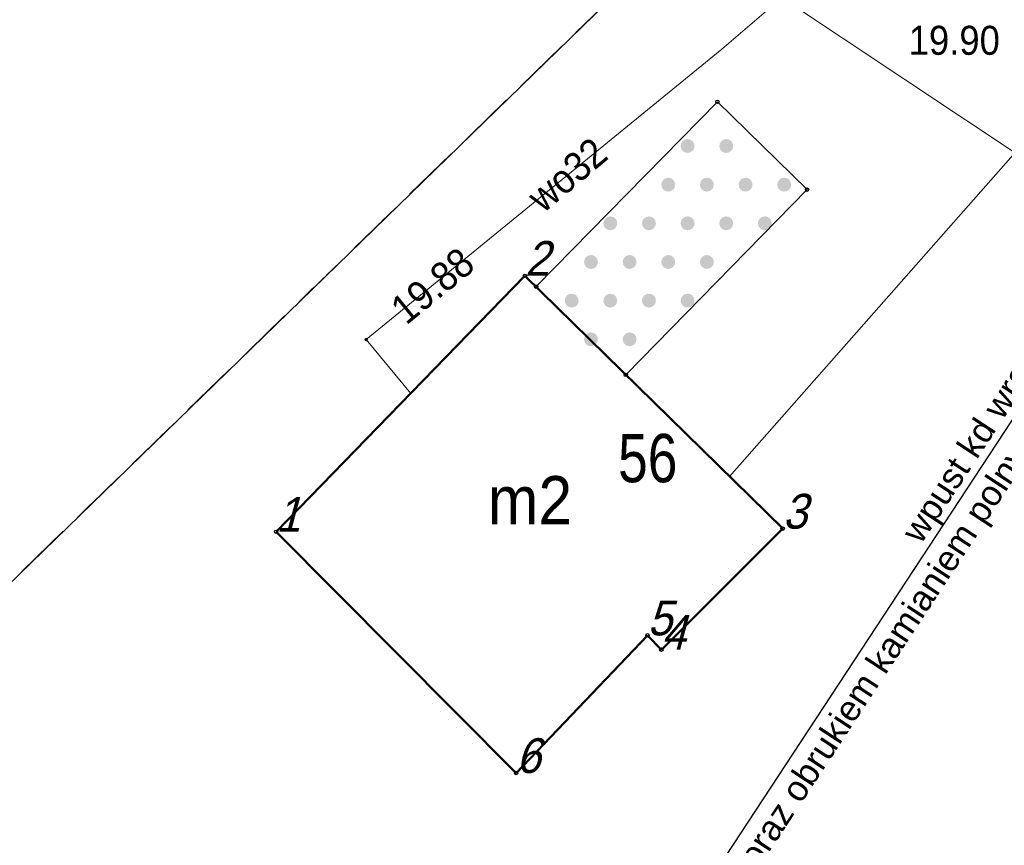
# Model space of a CAD drawing. Header units: metres. Extents: x 6551181 to 6555585, y 5935140 to 5937297.
# Tile 36 of 97: x 6551463 to 6551489, y 5935985 to 5936007. Entities that reach past the tile are written whole.
import ezdxf
from ezdxf import colors
from ezdxf.entities.mleader import LeaderData, LeaderLine
from ezdxf.enums import TextEntityAlignment as Align
from ezdxf.math import Vec2, Vec3

# ---------------------------------------------------------------- set-up
doc = ezdxf.new("R2010")
doc.units = ezdxf.units.M
for name, pattern in [('1.5_0.5', [2, 1.5, -0.5]), ('218-500', [1, 0.5, -0.5]), ('219-500', [0])]:
    doc.linetypes.add(name, pattern=pattern)
for name, color, linetype in [('217-Granica konturu klasyfikcyjnego', 7, 'Continuous'), ('218-Granica użytku', 7, 'Continuous'), ('219-Linia granicy', 7, 'Continuous'), ('312-Budynek (powierzchnia)', 7, 'Continuous'), ('312-Numer ewidencyjny budynku', 7, 'Continuous'), ('312-Numer ewidencyjny budynku-Atr124', 7, 'Continuous'), ('inny obiekt przyrodniczy (linia)', 7, 'Continuous'), ('ogrodzenie trwałe (linia)', 7, 'Continuous'), ('przewód kanalizacyjny (linia)', 7, 'Continuous'), ('przewód telekomunikacyjny (linia)', 7, 'Continuous'), ('przewód wodociągowy (linia)', 7, 'Continuous'), ('przewód wodociągowy (linia)-Atr1', 7, 'Continuous'), ('Punkt budynku', 7, 'Continuous'), ('Punkt budynku-Atr104', 7, 'Continuous'), ('punkt o określonej wysokości (sieć wodociągowa)', 7, 'Continuous'), ('punkt o określonej wysokości (sieć wodociągowa)-Atr2', 7, 'Continuous'), ('punkt o określonej wysokości (sieć wodociągowa)-Atr3', 7, 'Continuous'), ('wjazd do podziemia (powierzchnia)', 7, 'Continuous'), ('wjazd do podziemia (powierzchnia) - symbol', 7, 'Continuous')]:
    doc.layers.add(name, color=color, linetype=linetype)
doc.layers.add('_opis', color=7, linetype='Continuous', lineweight=18)
doc.styles.add('marcin', font='arial.ttf')
doc.styles.get("Standard").update_dxf_attribs({"font": 'arial.ttf'})
doc.linetypes.add('902-500', pattern='A,3.75,0,[1,ksztalty.shx,S=0.5,R=0,X=0,Y=0],3.75', length=7.5)

# ---------------------------------------------------------------- blocks, each defined once
blk = doc.blocks.new('PUNKTBUD')
at = {"color": 0}
blk.add_circle((0, 0), 0.045, dxfattribs=at)
blk = doc.blocks.new('PW02')
at = {"linetype": 'Continuous', "lineweight": 13}
h = blk.add_hatch(color=0, dxfattribs=at)
edge = h.paths.add_edge_path()
edge.add_arc((0, 0), 0.18, 0, 360)
blk = doc.blocks.new('PW01')
at = {"linetype": 'Continuous', "lineweight": 13}
h = blk.add_hatch(color=0, dxfattribs=at)
edge = h.paths.add_edge_path()
edge.add_arc((0, 0), 0.045, 0, 360)

msp = doc.modelspace()

# ---------------------------------------------------------------- linework, layer by layer
at = {"layer": '217-Granica konturu klasyfikcyjnego', "color": 3, "linetype": '1.5_0.5', "lineweight": 18, "flags": 128}
msp.add_lwpolyline([(6551460.23, 5935989.63), (6551485.21, 5936013.92)], dxfattribs=at)
at = {"layer": '218-Granica użytku', "color": 3, "linetype": '218-500', "lineweight": 18, "flags": 128}
msp.add_lwpolyline([(6551460.23, 5935989.63), (6551485.21, 5936013.92)], dxfattribs=at)
at = {"layer": '219-Linia granicy', "color": 7, "linetype": '219-500', "lineweight": 18, "flags": 128}
msp.add_lwpolyline([(6551485.21, 5936013.92), (6551441.46, 5935971.38)], dxfattribs=at)
at = {"layer": '312-Budynek (powierzchnia)', "color": 7, "linetype": 'Continuous', "lineweight": 50, "flags": 128}
for points in [[(6551469.68, 5935993.45), (6551476.12, 5936000.07)], [(6551476.12, 5936000.07), (6551482.79, 5935993.53)], [(6551482.79, 5935993.53), (6551479.65, 5935990.4)], [(6551475.89, 5935987.21), (6551469.68, 5935993.45)], [(6551479.29, 5935990.77), (6551475.89, 5935987.21)], [(6551479.65, 5935990.4), (6551479.29, 5935990.77)]]:
    msp.add_lwpolyline(points, dxfattribs=at)
at = {"layer": 'inny obiekt przyrodniczy (linia)', "color": 7, "linetype": 'Continuous', "lineweight": 18, "flags": 128}
msp.add_lwpolyline([(6551497.77, 5936005.54), (6551485.21, 5936013.92), (6551441.46, 5935971.38)], dxfattribs=at)
at = {"layer": 'ogrodzenie trwałe (linia)', "color": 7, "linetype": '902-500', "lineweight": 35, "flags": 128}
msp.add_lwpolyline([(6551501.33, 5936003.22), (6551518.1, 5935992), (6551470.45, 5935943.65), (6551441.46, 5935971.38), (6551485.21, 5936013.92), (6551497.77, 5936005.54)], dxfattribs=at)
at = {"layer": 'przewód kanalizacyjny (linia)', "color": 34, "linetype": 'Continuous', "lineweight": 18, "flags": 128}
msp.add_lwpolyline([(6551585.99, 5935952), (6551572.4, 5935954.03), (6551554.98, 5935961.35), (6551536.43, 5935971.74), (6551507.79, 5935990.62), (6551479.49, 5936009.45), (6551456.16, 5936028.61), (6551426.24, 5936052.17), (6551417.48, 5936058.62), (6551416.31, 5936060.42), (6551389.32, 5936087.33), (6551366.93, 5936111.55), (6551365.26, 5936113.65), (6551347.96, 5936128.4), (6551321.3, 5936152.08), (6551310.54, 5936161.22), (6551294.77, 5936172.95), (6551305.54, 5936207.21), (6551306.79, 5936212.01), (6551307.58, 5936218.83), (6551312.3, 5936261.8), (6551313.91, 5936305.59), (6551314.25, 5936357.47), (6551312.49, 5936430.15)], dxfattribs=at)
at = {"layer": 'przewód telekomunikacyjny (linia)', "color": 30, "linetype": 'Continuous', "lineweight": 18, "flags": 128}
msp.add_lwpolyline([(6551500.23, 5936015.25), (6551494.22, 5936007.15), (6551490.24, 5936004.88), (6551481.41, 5935994.88)], dxfattribs=at)
at = {"layer": 'przewód wodociągowy (linia)', "color": 5, "linetype": 'Continuous', "lineweight": 18, "flags": 128}
msp.add_lwpolyline([(6551473.17, 5935997.03), (6551472.01, 5935998.42), (6551481.21, 5936005.93), (6551485.5, 5936009.61)], dxfattribs=at)
at = {"layer": 'wjazd do podziemia (powierzchnia)', "color": 7, "linetype": 'Continuous', "lineweight": 18, "flags": 128}
msp.add_lwpolyline([(6551481.1, 5936004.57), (6551476.41, 5935999.79), (6551478.73, 5935997.51), (6551483.42, 5936002.3)], close=True, dxfattribs=at)

# ---------------------------------------------------------------- block references
at = {"layer": 'Punkt budynku', "color": 5, "linetype": 'Continuous', "lineweight": 18}
for p in [(6551481.1, 5936004.57), (6551483.42, 5936002.3), (6551476.12, 5936000.07), (6551476.41, 5935999.79), (6551478.73, 5935997.51), (6551469.68, 5935993.45), (6551482.79, 5935993.53), (6551479.29, 5935990.77), (6551479.65, 5935990.4), (6551475.89, 5935987.21)]:
    msp.add_blockref('PUNKTBUD', p, dxfattribs=at)
at = {"layer": 'punkt o określonej wysokości (sieć wodociągowa)', "color": 5, "linetype": 'Continuous', "lineweight": 13}
msp.add_blockref('PW01', (6551472.01, 5935998.42), dxfattribs=at)
at = {"layer": 'wjazd do podziemia (powierzchnia) - symbol', "color": 7, "linetype": 'Continuous', "lineweight": 18}
for p in [(6551480.328, 5936003.428), (6551481.328, 5936003.428), (6551479.828, 5936002.428), (6551480.828, 5936002.428), (6551481.828, 5936002.428), (6551482.828, 5936002.428), (6551478.328, 5936001.428), (6551479.328, 5936001.428), (6551480.328, 5936001.428), (6551481.328, 5936001.428), (6551482.328, 5936001.428), (6551477.828, 5936000.428), (6551478.828, 5936000.428), (6551479.828, 5936000.428), (6551480.828, 5936000.428), (6551477.328, 5935999.428), (6551478.328, 5935999.428), (6551479.328, 5935999.428), (6551480.328, 5935999.428), (6551477.828, 5935998.428), (6551478.828, 5935998.428)]:
    msp.add_blockref('PW02', p, dxfattribs=at)

# ---------------------------------------------------------------- texts
at = {"layer": '312-Numer ewidencyjny budynku', "color": 7, "linetype": 'Continuous', "lineweight": 18, "width": 0.79}
msp.add_text('56', height=1.25, dxfattribs=at).set_placement((6551478.53, 5935995.98), align=Align.TOP_LEFT)
at = {"layer": '312-Numer ewidencyjny budynku-Atr124', "color": 7, "width": 0.9}
msp.add_text('m2', height=1.25, dxfattribs=at).set_placement((6551476.25, 5935993.64), align=Align.CENTER)
at = {"layer": 'przewód wodociągowy (linia)-Atr1', "color": 5, "width": 0.9}
msp.add_text('wo32', height=0.75, rotation=40.046, dxfattribs=at).set_placement((6551476.35, 5936001.96), align=Align.MIDDLE_LEFT)
at = {"layer": 'Punkt budynku-Atr104', "color": 5, "oblique": 15, "width": 0.9}
for s, p in [('2', (6551476.12, 5936000.07)), ('1', (6551469.68, 5935993.45)), ('3', (6551482.79, 5935993.53)), ('5', (6551479.29, 5935990.77)), ('4', (6551479.65, 5935990.4)), ('6', (6551475.89, 5935987.21))]:
    msp.add_text(s, height=0.9, dxfattribs=at).set_placement(p)
at = {"layer": 'punkt o określonej wysokości (sieć wodociągowa)-Atr2', "color": 5, "width": 0.9}
msp.add_text('19.88', height=0.75, rotation=39.225, dxfattribs=at).set_placement((6551472.81, 5935999.07), align=Align.MIDDLE_LEFT)
at = {"layer": 'punkt o określonej wysokości (sieć wodociągowa)-Atr3', "color": 5, "width": 0.9}
msp.add_text('19.90', height=0.75, dxfattribs=at).set_placement((6551486.05, 5936005.562), align=Align.BOTTOM_LEFT)

# ---------------------------------------------------------------- leaders
at = {"layer": '_opis'}
ml = msp.add_multileader_mtext('Standard', dxfattribs=at)
ml.set_content('wpust kd wraz z przykanalikiem \\Poraz obrukiem kamianiem polnym skarp oraz dna rowu', color=256, style='marcin')
ml.set_leader_properties()
ml.build(insert=Vec2(0, 0))
ml.multileader.update_dxf_attribs({"text_right_attachment_type": 6, "dogleg_length": 0.36, "arrow_head_size": 0.18})
ctx = ml.context
ctx.base_point, ctx.char_height, ctx.arrow_head_size, ctx.landing_gap_size, ctx.plane_origin, ctx.plane_x_axis, ctx.plane_y_axis = Vec3(6551481.0504, 5935985.4308), 0.65, 0.18, 0.09, Vec3(6551493.9672, 5936047.2225), Vec3(0.5489505, 0.8358548), Vec3(-0.8358548, 0.5489505)
ctx.right_attachment, ctx.text_align_type = 6, 2
notes = []
notes.append((ctx, [(0, (1, 1, 0), (6551493.753, 5936004.0062), (-0.5489505, -0.8358548), 0.36, [(0, [(6551504.8309, 5936009.4828)], 0, [])])]))
ctx.mtext.insert, ctx.mtext.text_direction, ctx.mtext.rotation, ctx.mtext.alignment, ctx.mtext.flow_direction = Vec3(6551492.803, 5936004.0917), Vec3(0.5489505, 0.8358548), 0.9896882, 3, 5
for ctx, leaders in notes:
    for number, flags, end, landing, length, lines in leaders:
        leader = LeaderData()
        leader.index, (leader.has_last_leader_line, leader.has_dogleg_vector, leader.attachment_direction) = number, flags
        leader.last_leader_point, leader.dogleg_vector, leader.dogleg_length = Vec3(end), Vec3(landing), length
        for number, points, colour, breaks in lines:
            line = LeaderLine()
            line.index, line.vertices, line.color, line.breaks = number, Vec3.list(points), colors.encode_raw_color(colour), breaks
            leader.lines.append(line)
        ctx.leaders.append(leader)

doc.saveas('drawing.dxf')
